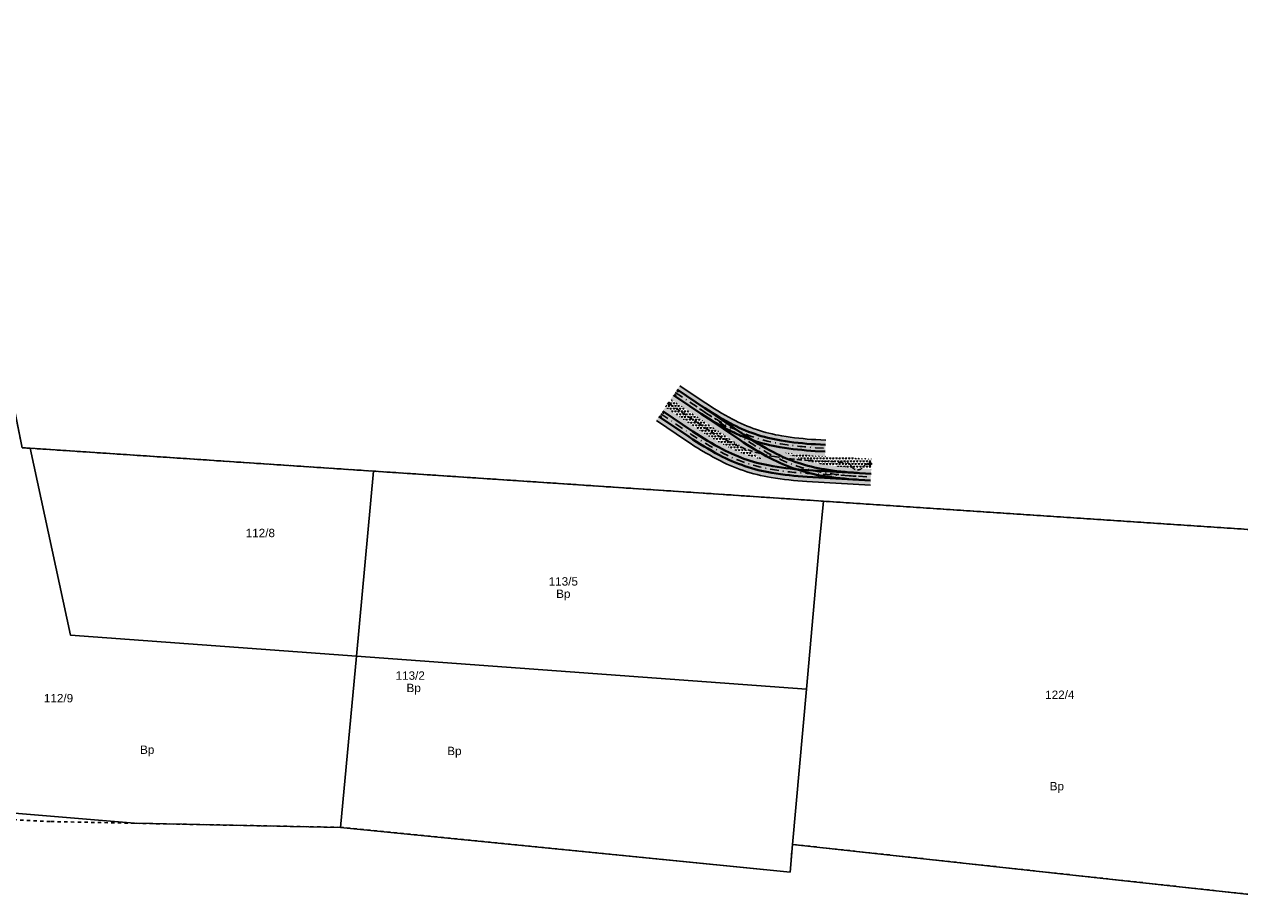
# Model space of a CAD drawing. Header units: metres. Extents: x 6603615 to 6604365, y 5739741 to 5740610.
# Tile 2 of 15: x 6603725 to 6603906, y 5739786 to 5739917. Entities that reach past the tile are written whole.
import ezdxf
from ezdxf.enums import TextEntityAlignment as Align

# ---------------------------------------------------------------- set-up
doc = ezdxf.new("R2010")
doc.units = ezdxf.units.M
for name, pattern in [('DASHDOT', [25.4, 12.7, -6.35, 0, -6.35]), ('HIDDEN', [0.375, 0.25, -0.125]), ('PRZER1-1', [1, 0.5, -0.5])]:
    doc.linetypes.add(name, pattern=pattern)
for name, color, linetype, lineweight in [('_działki', 3, 'Continuous', 40), ('OBRZEŻE_BET_8X40', 236, 'Continuous', 30), ('ODW_DRENAZ', 5, 'HIDDEN', 30), ('ODW_DRENAZ_NAJN', 5, 'HIDDEN', 30), ('OSIE_TORU', 10, 'DASHDOT', 30), ('szyny 60R2', 14, 'Continuous', 40)]:
    doc.layers.add(name, color=color, linetype=linetype, lineweight=lineweight)
for name, color, linetype, lineweight, true_color in [('GESDZI', 7, 'Continuous', 18, 0x008000), ('GESDZI_O', 7, 'Continuous', 18, 0x008000), ('GESUZY', 7, 'Continuous', 18, 0x008000), ('GESUZY_O', 7, 'Continuous', 18, 0x008000)]:
    doc.layers.add(name, color=color, linetype=linetype, lineweight=lineweight, true_color=true_color)
doc.layers.add('KRESK_TOR_KLAS_PODKŁAD', color=38, linetype='Continuous', lineweight=15, transparency=0.55)
doc.layers.get('_działki').off()
doc.styles.add('Arial', font='arial.ttf')
pattern_1 = [(59.99999999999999, (0, 0), (-0.2381249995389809, 0.4124445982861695), [0.238125, -0.238125]), (120, (0, 0), (-0.476249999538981, 2.661695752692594e-10), [0.2381249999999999, -0.2381249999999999]), (0, (-0.1190625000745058, 0.2062222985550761), (0.238125, 0.41244459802), [0.238125, -0.238125])]

# ---------------------------------------------------------------- blocks, each defined once
blk = doc.blocks.new('A$C8469fa7e')
at = {"layer": 'GESDZI', "color": 3, "linetype": 'Continuous', "lineweight": 30}
blk.add_lwpolyline([(6603918.87, 5739840.43), (6603844.12, 5739845.41), (6603776.95, 5739849.89), (6603725.69, 5739853.31), (6603724.48, 5739853.38), (6603720.73, 5739871.73), (6603719.27, 5739878.71), (6603703.13, 5739958.06), (6603701.42, 5739966.51), (6603692.92, 5740008.31), (6603701.36, 5740122.17), (6603702.62, 5740123.39), (6603703.24, 5740124.01), (6603705.45, 5740125.02), (6603715.21, 5740131.65), (6603718.41, 5740131.44), (6603733.38, 5740130.47), (6603751.71, 5740129.25), (6603802.42, 5740125.83), (6603812.44, 5740125.15), (6603870.28, 5740121.29), (6603907.39, 5740118.81)], dxfattribs=at)
for points in [[(6603688.68, 5739801.72), (6603687.74, 5739805.04), (6603685.42, 5739807.77), (6603688.98, 5739835.2), (6603690.14, 5739835.1), (6603689.43, 5739839.59), (6603701.39, 5739966.18), (6603701.42, 5739966.51), (6603703.13, 5739958.06), (6603719.27, 5739878.71), (6603720.73, 5739871.73), (6603724.48, 5739853.38), (6603725.69, 5739853.31), (6603731.69, 5739825.4), (6603774.38, 5739822.29), (6603772, 5739796.72), (6603741.26, 5739797.33)], [(6603776.95, 5739849.89), (6603774.38, 5739822.29), (6603731.69, 5739825.4), (6603725.69, 5739853.31)], [(6603841.59, 5739817.37), (6603774.38, 5739822.29), (6603776.95, 5739849.89), (6603844.12, 5739845.41), (6603843.6, 5739839.85)], [(6603841.59, 5739817.37), (6603843.6, 5739839.85), (6603844.12, 5739845.41), (6603918.87, 5739840.43), (6603918.22, 5739833.21), (6603916.15, 5739811.92), (6603913.67, 5739786.07), (6603839.49, 5739794.18)], [(6603772, 5739796.72), (6603774.38, 5739822.29), (6603841.59, 5739817.37), (6603839.49, 5739794.18), (6603839.15, 5739790.05)]]:
    blk.add_lwpolyline(points, close=True, dxfattribs=at)
at = {"layer": 'GESUZY', "color": 3, "linetype": 'PRZER1-1', "lineweight": 30}
for points in [[(6603918.87, 5739840.43), (6603844.12, 5739845.41), (6603776.95, 5739849.89), (6603725.69, 5739853.31), (6603724.48, 5739853.38), (6603720.73, 5739871.73), (6603719.27, 5739878.71), (6603703.13, 5739958.06), (6603701.42, 5739966.51), (6603692.92, 5740008.31), (6603701.36, 5740122.17), (6603702.62, 5740123.39), (6603703.24, 5740124.01), (6603705.45, 5740125.02), (6603715.21, 5740131.65), (6603718.41, 5740131.44), (6603733.38, 5740130.47), (6603751.71, 5740129.25), (6603802.42, 5740125.83), (6603812.44, 5740125.15), (6603870.28, 5740121.29), (6603907.39, 5740118.81)], [(6603913.67, 5739786.07), (6603839.49, 5739794.18), (6603839.15, 5739790.05), (6603772, 5739796.72), (6603741.26, 5739797.33), (6603728.67, 5739797.58), (6603689.27, 5739799.63), (6603688.82, 5739801.23), (6603688.68, 5739801.72), (6603687.74, 5739805.04), (6603685.42, 5739807.77), (6603688.98, 5739835.2), (6603690.14, 5739835.1), (6603689.43, 5739839.59), (6603701.39, 5739966.18), (6603701.42, 5739966.51), (6603703.13, 5739958.06), (6603719.27, 5739878.71), (6603720.73, 5739871.73), (6603724.48, 5739853.38), (6603725.69, 5739853.31), (6603776.95, 5739849.89), (6603844.12, 5739845.41), (6603918.87, 5739840.43)]]:
    blk.add_lwpolyline(points, dxfattribs=at)
at = {"layer": 'GESDZI_O', "color": 3, "linetype": 'Continuous', "lineweight": 30, "style": 'Arial'}
for s, p in [('112/8', (6603760.036843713, 5739840.03477785)), ('113/5', (6603805.278406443, 5739832.80584222)), ('113/2', (6603782.421536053, 5739818.74770782)), ('112/9', (6603729.899999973, 5739815.37747522)), ('122/4', (6603879.419999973, 5739815.885))]:
    blk.add_text(s, height=1.25, rotation=359.9999974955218, dxfattribs=at).set_placement(p, align=Align.CENTER)
at = {"layer": 'GESUZY_O', "color": 3, "linetype": 'Continuous', "lineweight": 30, "style": 'Arial'}
for p in [(6603805.278406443, 5739830.96028889), (6603782.936650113, 5739816.90801475), (6603743.145334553, 5739807.68428811), (6603789.013272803, 5739807.49943439), (6603878.981903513, 5739802.23847427)]:
    blk.add_text('Bp', height=1.25, rotation=359.9999974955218, dxfattribs=at).set_placement(p, align=Align.CENTER)

msp = doc.modelspace()

# ---------------------------------------------------------------- hatches: boundary and pattern name
at = {"layer": 'KRESK_TOR_KLAS_PODKŁAD', "lineweight": 0}
h = msp.add_hatch(dxfattribs=at)
h.set_pattern_fill('TRIANG', color=254, scale=0.05)
h.set_pattern_definition(pattern_1)
edge = h.paths.add_edge_path()
edge.add_arc((6603848.137492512, 5739874.355311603), 23.79999999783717, 245.7557964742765, 260.9023516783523, ccw=False)
edge.add_arc((6603845.805095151, 5739903.310863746), 51.19999999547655, 261.6440406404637, 266.6898522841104)
edge.add_line((6603842.848763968, 5739852.196285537), (6603844.346261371, 5739852.10967427))
edge.add_line((6603844.346261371, 5739852.10967427), (6603844.484839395, 5739854.505670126))
edge.add_line((6603844.484839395, 5739854.505670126), (6603842.987341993, 5739854.592281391))
edge.add_arc((6603845.805095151, 5739903.310863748), 48.79999999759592, 260.6898522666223, 266.6898522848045, ccw=False)
edge.add_arc((6603841.760630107, 5739878.640186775), 23.80000000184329, 241.8178908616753, 260.689852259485, ccw=False)
edge.add_arc((6603853.567518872, 5739900.676460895), 48.79999998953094, 236.03022258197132, 241.8178908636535, ccw=False)
edge.add_line((6603826.300249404, 5739860.205038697), (6603822.672506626, 5739862.649198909))
edge.add_line((6603822.672506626, 5739862.649198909), (6603821.331493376, 5739860.658801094))
edge.add_line((6603821.331493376, 5739860.658801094), (6603831.254289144, 5739853.97340358))
edge.add_arc((6603859.86257182, 5739896.435223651), 51.20000001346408, 236.0302226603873, 241.0148023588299)
edge.add_arc((6603840.554562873, 5739874.803424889), 23.80000000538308, 242.03039027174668, 256.6319875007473, ccw=False)
edge.add_arc((6603852.279642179, 5739896.883336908), 48.7999999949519, 236.0302227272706, 242.0303902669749, ccw=False)
edge.add_line((6603825.01237281, 5739856.411914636), (6603820.512710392, 5739859.443523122))
edge.add_line((6603820.512710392, 5739859.443523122), (6603819.171697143, 5739857.453125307))
edge.add_line((6603819.171697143, 5739857.453125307), (6603823.671359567, 5739854.421516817))
edge.add_arc((6603852.27964218, 5739896.883336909), 51.19999999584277, 236.0302227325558, 242.0303902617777)
edge.add_arc((6603840.554562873, 5739874.803424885), 26.20000000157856, 242.030390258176, 260.6898522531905)
edge.add_arc((6603844.599027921, 5739899.474101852), 51.19999999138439, 260.6898522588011, 266.6898522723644)
edge.add_line((6603841.642696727, 5739848.359523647), (6603851.130762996, 5739847.81075914))
edge.add_line((6603851.130762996, 5739847.81075914), (6603851.269341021, 5739850.206754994))
edge.add_line((6603851.269341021, 5739850.206754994), (6603849.272677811, 5739850.322236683))
edge.add_arc((6603852.090430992, 5739899.040819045), 48.80000000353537, 260.902351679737, 266.6898522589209, ccw=False)
h = msp.add_hatch(dxfattribs=at)
h.set_pattern_fill('TRIANG', color=254, scale=0.05)
h.set_pattern_definition(pattern_1)
h.paths.add_polyline_path([(6603821.331493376, 5739860.658801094), (6603820.512710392, 5739859.443523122), (6603825.01237281, 5739856.411914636, 0.02618665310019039), (6603829.392287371, 5739853.783348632, 0.0637978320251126), (6603835.05188913, 5739851.648283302, -0.02175276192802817), (6603831.254289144, 5739853.97340358)])
h = msp.add_hatch(dxfattribs=at)
h.set_pattern_fill('TRIANG', color=254, scale=0.05)
h.set_pattern_definition(pattern_1)
h.paths.add_polyline_path([(6603851.355952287, 5739851.704252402), (6603842.848763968, 5739852.196285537, -0.02202006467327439), (6603838.364579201, 5739852.654386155, 0.06618570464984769), (6603844.37429508, 5739850.854708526, 0.02525810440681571), (6603849.272677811, 5739850.322236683), (6603851.269341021, 5739850.206754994)])

# ---------------------------------------------------------------- linework, layer by layer
at = {"color": 252}
for points in [[(6603822.401630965, 5739861.987646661), (6603822.284292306, 5739861.813486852), (6603822.408692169, 5739861.729673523), (6603822.526030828, 5739861.903833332)], [(6603821.842875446, 5739861.15831424), (6603821.960214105, 5739861.332474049), (6603822.084613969, 5739861.248660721), (6603821.967275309, 5739861.074500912)], [(6603819.683079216, 5739857.952638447), (6603819.800417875, 5739858.126798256), (6603819.924817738, 5739858.042984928), (6603819.807479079, 5739857.868825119)], [(6603820.241834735, 5739858.781970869), (6603820.124496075, 5739858.60781106), (6603820.248895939, 5739858.523997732), (6603820.366234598, 5739858.698157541)]]:
    msp.add_lwpolyline(points, close=True, dxfattribs=at)
at = {"color": 252, "linetype": 'HIDDEN', "ltscale": 0.2}
for centre, radius in [((6603822.382811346, 5739861.825486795), 0.05400000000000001), ((6603821.986094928, 5739861.236660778), 0.05400000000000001), ((6603819.826298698, 5739858.030984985), 0.054), ((6603820.223015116, 5739858.619811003), 0.05400000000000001)]:
    msp.add_circle(centre, radius, dxfattribs=at)
at = {"layer": 'OBRZEŻE_BET_8X40', "color": 252, "flags": 128}
for points in [[(6603822.672506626, 5739862.649198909), (6603826.300249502, 5739860.20503863, 0.02525883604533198), (6603830.520472, 5739857.661653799, 0.08253108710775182), (6603837.910299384, 5739855.153702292, 0.02618592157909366), (6603842.987341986, 5739854.592281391), (6603844.484839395, 5739854.505670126)], [(6603819.171697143, 5739857.453125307), (6603823.671359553, 5739854.421516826, 0.02618665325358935), (6603828.266679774, 5739851.663677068, 0.081597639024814), (6603836.315963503, 5739848.948555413, 0.02618592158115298), (6603841.642696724, 5739848.359523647), (6603851.130762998, 5739847.81075914)]]:
    msp.add_lwpolyline(points, format="xyb", dxfattribs=at)
at = {"layer": 'ODW_DRENAZ', "color": 252, "ltscale": 3}
msp.add_lwpolyline([(6603821.114230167, 5739859.942596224), (6603825.431439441, 5739857.033913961, 0.0261866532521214), (6603829.744039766, 5739854.445745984, 0.08159763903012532), (6603836.825566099, 5739852.057060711, 0.02618592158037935), (6603841.824580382, 5739851.504268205), (6603847.467190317, 5739851.177914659, -0.2692346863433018), (6603848.305044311, 5739850.624453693, 0.5805520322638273), (6603850.038973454, 5739850.524167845, -0.2692346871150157), (6603850.935048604, 5739850.977342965), (6603851.093013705, 5739850.968206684)], format="xyb", dxfattribs=at)
at = {"layer": 'ODW_DRENAZ', "color": 252, "ltscale": 0.1}
msp.add_circle((6603851.093013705, 5739850.968206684), 0.2125, dxfattribs=at)
at = {"layer": 'ODW_DRENAZ', "color": 252, "ltscale": 0.5}
msp.add_circle((6603851.093013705, 5739850.968206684), 0.1575, dxfattribs=at)
at = {"layer": 'ODW_DRENAZ_NAJN', "color": 252, "ltscale": 0.1}
msp.add_circle((6603821.114230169, 5739859.942596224), 0.2125, dxfattribs=at)
at = {"layer": 'ODW_DRENAZ_NAJN', "color": 252, "ltscale": 0.5}
msp.add_circle((6603821.114230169, 5739859.942596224), 0.1575, dxfattribs=at)
at = {"layer": 'OSIE_TORU', "color": 252, "ltscale": 0.1, "flags": 128}
for points in [[(6603822.002, 5739861.654000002), (6603831.924795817, 5739854.968602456, 0.02618665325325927), (6603836.412413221, 5739852.275399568, 0.082531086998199), (6603844.184554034, 5739849.669804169, 0.0252581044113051), (6603849.2033888, 5739849.124238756)], [(6603819.842203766, 5739858.448324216), (6603824.341866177, 5739855.416715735, 0.02618665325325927), (6603828.829483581, 5739852.723512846, 0.08159763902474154), (6603836.510097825, 5739850.132747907, 0.02618592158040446), (6603841.711985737, 5739849.557521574), (6603851.200052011, 5739849.008757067)], [(6603825.629742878, 5739859.209839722, 0.02525883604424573), (6603829.95374134, 5739856.603912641, 0.0825310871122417), (6603837.716165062, 5739853.969509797, 0.02618592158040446), (6603842.918052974, 5739853.394283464), (6603844.415550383, 5739853.307672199)]]:
    msp.add_lwpolyline(points, format="xyb", dxfattribs=at)
at = {"layer": 'szyny 60R2', "color": 252, "ltscale": 3, "flags": 128}
for points in [[(6603822.281377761, 5739862.068666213), (6603832.204173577, 5739855.383268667, 0.02618665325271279), (6603836.646914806, 5739852.716997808, 0.0825310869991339), (6603844.263612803, 5739850.163514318, 0.02525810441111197), (6603849.232259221, 5739849.62340456, 0.02525810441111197)], [(6603821.72262224, 5739861.239333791), (6603831.645418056, 5739854.553936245, 0.02618665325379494), (6603836.177911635, 5739851.833801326, 0.08253108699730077), (6603844.105495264, 5739849.176094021, 0.02525810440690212), (6603849.174518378, 5739848.625072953, 0.02525810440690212)], [(6603819.562826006, 5739858.033658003), (6603824.062488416, 5739855.002049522, 0.02618665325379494), (6603828.594981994, 5739852.281914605, 0.08159763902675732), (6603836.429208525, 5739849.639334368, 0.02618592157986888), (6603841.683115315, 5739849.058355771), (6603851.171181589, 5739848.509591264)], [(6603820.121581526, 5739858.862990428), (6603824.621243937, 5739855.831381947, 0.02618665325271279), (6603829.063985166, 5739853.165111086, 0.08159763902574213), (6603836.590987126, 5739850.626161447, 0.02618592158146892), (6603841.740856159, 5739850.056687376), (6603851.228922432, 5739849.50792287)], [(6603825.350365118, 5739858.79517351, 0.02525883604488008), (6603829.717603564, 5739856.163187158, 0.08253108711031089), (6603837.635275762, 5739853.476096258, 0.02618592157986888), (6603842.889182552, 5739852.895117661), (6603844.386679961, 5739852.808506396)], [(6603825.909120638, 5739859.624505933, 0.02525883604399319), (6603830.189879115, 5739857.044638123, 0.08253108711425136), (6603837.797054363, 5739854.462923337, 0.02618592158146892), (6603842.946923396, 5739853.893449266), (6603844.444420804, 5739853.806838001)]]:
    msp.add_lwpolyline(points, format="xyb", dxfattribs=at)

# ---------------------------------------------------------------- block references
at = {"layer": '_działki', "color": 1}
msp.add_blockref('A$C8469fa7e', (0, 0), dxfattribs=at)

doc.saveas('drawing.dxf')
